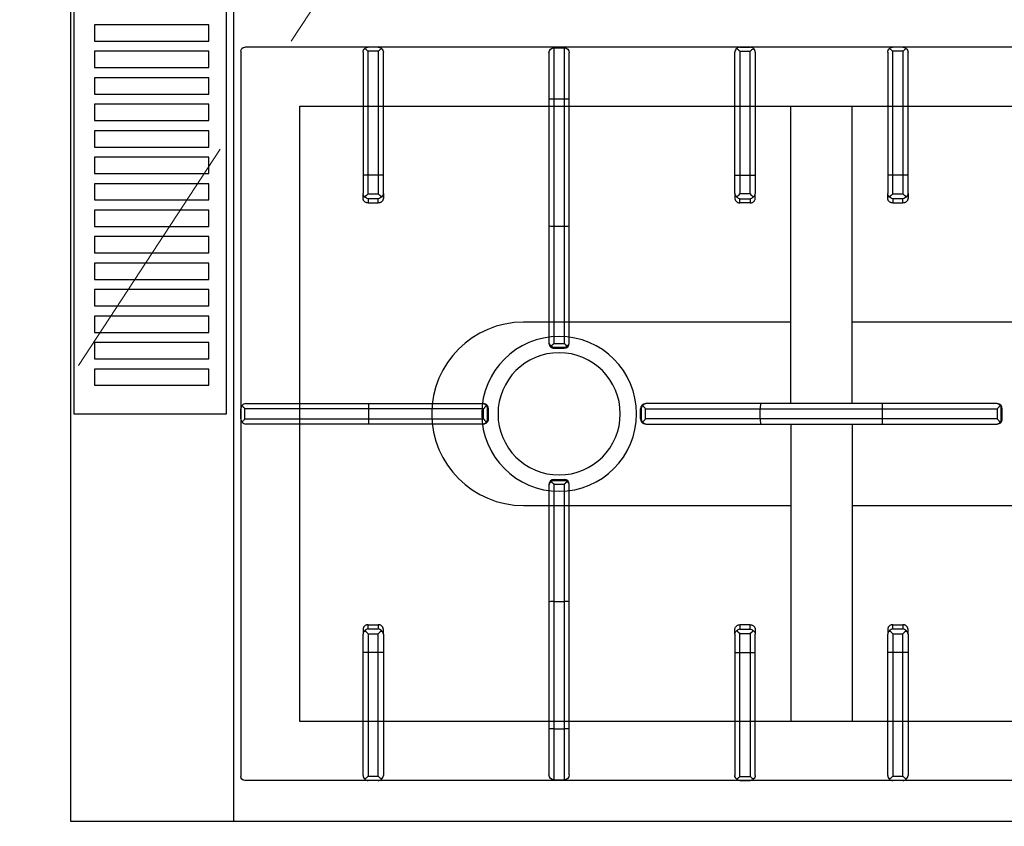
# Model space of a CAD drawing. Header units: millimetres. Extents: x -587 to 33545, y -26688 to 22494.
# Tile 132 of 256: x 9187 to 9236, y 10541 to 10581. Entities that reach past the tile are written whole.
import ezdxf

# ---------------------------------------------------------------- set-up
doc = ezdxf.new("R2010")
doc.units = ezdxf.units.MM
doc.header["$MEASUREMENT"] = 0
doc.linetypes.add('DASHED', pattern=[19.05, 12.7, -6.35])
doc.layers.add('A_wyposażenie', color=7, linetype='Continuous', lineweight=9)
doc.layers.add('PQ_200_2D', color=1, linetype='Continuous')
doc.layers.add('PQ_204_2D', color=7, linetype='Continuous')

# ---------------------------------------------------------------- blocks, each defined once
blk = doc.blocks.new('dfghbnj')
at = {"layer": 'PQ_200_2D', "color": 8}
for p, q in [((5168.38, -17005.72), (5968.38, -17005.72)), ((5968.38, -17005.72), (5968.38, -17660.72))]:
    blk.add_line(p, q, dxfattribs=at)
at = {"layer": 'PQ_204_2D', "color": 8}
for p, q in [((5168.38, -17085.72), (5968.38, -17085.72)), ((5588.38, -17657.22), (5588.38, -17091.22)), ((5590.38, -17089.22), (5946.38, -17089.22)), ((5763.38, -17091.69), (5763.38, -17151.98)), ((5770.88, -17089.22), (5765.88, -17089.22)), ((5770.88, -17089.22), (5765.88, -17089.22)), ((5770.88, -17091.21), (5765.88, -17091.21)), ((5765.88, -17152.03), (5765.88, -17091.21)), ((5770.88, -17091.21), (5770.88, -17152.03)), ((5773.38, -17151.98), (5773.38, -17091.69)), ((5948.38, -17657.22), (5948.38, -17091.22)), ((5590.85, -17149.22), (5651.14, -17149.22)), ((5651.14, -17149.22), (5660.28, -17149.22)), ((5662.42, -17149.22), (5660.28, -17149.22)), ((5874.34, -17149.22), (5876.47, -17149.22)), ((5885.62, -17149.22), (5876.47, -17149.22)), ((5945.9, -17149.22), (5885.62, -17149.22)), ((5588.38, -17156.72), (5588.38, -17151.72)), ((5588.38, -17156.72), (5588.38, -17151.72)), ((5590.37, -17156.72), (5590.37, -17151.72)), ((5651.19, -17151.72), (5590.37, -17151.72)), ((5651.19, -17156.72), (5651.19, -17151.72)), ((5660.39, -17151.72), (5651.19, -17151.72)), ((5660.39, -17151.72), (5660.39, -17156.72)), ((5662.75, -17151.72), (5664.85, -17151.72)), ((5662.75, -17156.72), (5662.75, -17151.72)), ((5664.85, -17151.72), (5664.85, -17156.72)), ((5763.38, -17151.98), (5763.38, -17207.86)), ((5770.88, -17152.03), (5765.88, -17152.03)), ((5765.88, -17208.42), (5765.88, -17152.03)), ((5770.88, -17152.03), (5770.88, -17208.42)), ((5773.38, -17207.86), (5773.38, -17151.98)), ((5871.9, -17151.72), (5871.9, -17156.72)), ((5874.01, -17151.72), (5871.9, -17151.72)), ((5874.01, -17156.72), (5874.01, -17151.72)), ((5876.36, -17151.72), (5885.56, -17151.72)), ((5876.36, -17151.72), (5876.36, -17156.72)), ((5885.56, -17151.72), (5946.38, -17151.72)), ((5885.56, -17156.72), (5885.56, -17151.72)), ((5946.38, -17156.72), (5946.38, -17151.72)), ((5948.38, -17156.72), (5948.38, -17151.72)), ((5948.38, -17156.72), (5948.38, -17151.72)), ((5590.37, -17156.72), (5651.19, -17156.72)), ((5651.14, -17159.22), (5590.85, -17159.22)), ((5660.28, -17159.22), (5651.14, -17159.22)), ((5651.19, -17156.72), (5660.39, -17156.72)), ((5660.28, -17159.22), (5662.42, -17159.22)), ((5664.85, -17156.72), (5662.75, -17156.72)), ((5871.9, -17156.72), (5874.01, -17156.72)), ((5876.47, -17159.22), (5874.34, -17159.22)), ((5885.56, -17156.72), (5876.36, -17156.72)), ((5876.47, -17159.22), (5885.62, -17159.22)), ((5946.38, -17156.72), (5885.56, -17156.72)), ((5885.62, -17159.22), (5945.9, -17159.22)), ((5763.38, -17207.86), (5763.38, -17208.28)), ((5773.38, -17208.28), (5773.38, -17207.86)), ((5770.88, -17208.42), (5765.88, -17208.42)), ((5765.88, -17210.78), (5765.88, -17210.33)), ((5770.88, -17210.33), (5765.88, -17210.33)), ((5770.88, -17210.78), (5765.88, -17210.78)), ((5770.88, -17210.33), (5770.88, -17210.78)), ((5591.19, -17240.47), (5613.69, -17240.47)), ((5613.69, -17240.47), (5613.69, -17242.97)), ((5613.69, -17240.47), (5676.14, -17240.47)), ((5676.14, -17240.47), (5733.27, -17240.47)), ((5733.27, -17240.47), (5733.69, -17240.47)), ((5803.06, -17240.47), (5803.48, -17240.47)), ((5803.48, -17240.47), (5860.62, -17240.47)), ((5860.62, -17240.47), (5923.06, -17240.47)), ((5923.06, -17242.97), (5923.06, -17240.47)), ((5923.06, -17240.47), (5945.56, -17240.47)), ((5588.69, -17242.97), (5588.69, -17247.97)), ((5613.69, -17242.97), (5588.69, -17242.97)), ((5613.69, -17242.97), (5613.69, -17247.97)), ((5676.19, -17242.97), (5613.69, -17242.97)), ((5676.19, -17242.97), (5676.19, -17247.97)), ((5733.83, -17242.97), (5676.19, -17242.97)), ((5733.83, -17242.97), (5733.83, -17247.97)), ((5735.64, -17242.37), (5735.64, -17248.56)), ((5735.74, -17242.97), (5735.74, -17247.97)), ((5736.19, -17242.97), (5735.74, -17242.97)), ((5736.19, -17242.97), (5736.19, -17247.97)), ((5800.56, -17242.97), (5800.56, -17247.97)), ((5801.01, -17242.97), (5800.56, -17242.97)), ((5801.01, -17242.97), (5801.01, -17247.97)), ((5801.11, -17242.37), (5801.11, -17248.56)), ((5802.92, -17242.97), (5802.92, -17247.97)), ((5860.56, -17242.97), (5802.92, -17242.97)), ((5860.56, -17242.97), (5860.56, -17247.97)), ((5923.06, -17242.97), (5860.56, -17242.97)), ((5923.06, -17242.97), (5923.06, -17247.97)), ((5948.06, -17242.97), (5923.06, -17242.97)), ((5948.06, -17242.97), (5948.06, -17247.97)), ((5588.69, -17247.97), (5613.69, -17247.97)), ((5613.69, -17250.47), (5591.19, -17250.47)), ((5613.69, -17247.97), (5676.19, -17247.97)), ((5613.69, -17247.97), (5613.69, -17250.47)), ((5676.14, -17250.47), (5613.69, -17250.47)), ((5733.27, -17250.47), (5676.14, -17250.47)), ((5676.19, -17247.97), (5733.83, -17247.97)), ((5733.69, -17250.47), (5733.27, -17250.47)), ((5735.74, -17247.97), (5736.19, -17247.97)), ((5800.56, -17247.97), (5801.01, -17247.97)), ((5802.92, -17247.97), (5860.56, -17247.97)), ((5803.48, -17250.47), (5803.06, -17250.47)), ((5860.62, -17250.47), (5803.48, -17250.47)), ((5860.56, -17247.97), (5923.06, -17247.97)), ((5923.06, -17250.47), (5860.62, -17250.47)), ((5923.06, -17250.47), (5923.06, -17247.97)), ((5923.06, -17247.97), (5948.06, -17247.97)), ((5945.56, -17250.47), (5923.06, -17250.47)), ((5765.88, -17285.45), (5765.88, -17285.9)), ((5770.88, -17285.45), (5765.88, -17285.45)), ((5770.88, -17285.9), (5770.88, -17285.45)), ((5763.38, -17288.37), (5763.38, -17287.95)), ((5763.38, -17344.26), (5763.38, -17288.37)), ((5770.88, -17285.9), (5765.88, -17285.9)), ((5770.88, -17287.81), (5765.88, -17287.81)), ((5765.88, -17287.81), (5765.88, -17344.2)), ((5770.88, -17344.2), (5770.88, -17287.81)), ((5773.38, -17287.95), (5773.38, -17288.37)), ((5773.38, -17288.37), (5773.38, -17344.26)), ((5651.14, -17331.71), (5590.85, -17331.71)), ((5660.28, -17331.71), (5651.14, -17331.71)), ((5660.28, -17331.71), (5662.42, -17331.71)), ((5876.47, -17331.71), (5874.34, -17331.71)), ((5876.47, -17331.71), (5885.62, -17331.71)), ((5885.62, -17331.71), (5945.9, -17331.71)), ((5588.38, -17334.21), (5588.38, -17339.21)), ((5588.38, -17334.21), (5588.38, -17339.21)), ((5590.37, -17334.21), (5590.37, -17339.21)), ((5590.37, -17334.21), (5651.19, -17334.21)), ((5651.19, -17334.21), (5651.19, -17339.21)), ((5651.19, -17334.21), (5660.39, -17334.21)), ((5660.39, -17339.21), (5660.39, -17334.21)), ((5664.85, -17334.21), (5662.75, -17334.21)), ((5662.75, -17334.21), (5662.75, -17339.21)), ((5664.85, -17339.21), (5664.85, -17334.21)), ((5871.9, -17339.21), (5871.9, -17334.21)), ((5871.9, -17334.21), (5874.01, -17334.21)), ((5874.01, -17334.21), (5874.01, -17339.21)), ((5885.56, -17334.21), (5876.36, -17334.21)), ((5876.36, -17339.21), (5876.36, -17334.21)), ((5885.56, -17334.21), (5885.56, -17339.21)), ((5946.38, -17334.21), (5885.56, -17334.21)), ((5946.38, -17334.21), (5946.38, -17339.21)), ((5948.38, -17334.21), (5948.38, -17339.21)), ((5948.38, -17334.21), (5948.38, -17339.21)), ((5651.19, -17339.21), (5590.37, -17339.21)), ((5590.85, -17341.71), (5651.14, -17341.71)), ((5651.14, -17341.71), (5660.28, -17341.71)), ((5660.39, -17339.21), (5651.19, -17339.21)), ((5662.42, -17341.71), (5660.28, -17341.71)), ((5662.75, -17339.21), (5664.85, -17339.21)), ((5874.01, -17339.21), (5871.9, -17339.21)), ((5874.34, -17341.71), (5876.47, -17341.71)), ((5876.36, -17339.21), (5885.56, -17339.21)), ((5885.62, -17341.71), (5876.47, -17341.71)), ((5885.56, -17339.21), (5946.38, -17339.21)), ((5945.9, -17341.71), (5885.62, -17341.71)), ((5763.38, -17404.15), (5763.38, -17344.26)), ((5765.88, -17344.2), (5765.88, -17404.2)), ((5770.88, -17344.2), (5765.88, -17344.2)), ((5770.88, -17404.2), (5770.88, -17344.2)), ((5773.38, -17344.26), (5773.38, -17404.15)), ((5763.38, -17359.22), (5617.36, -17359.22)), ((5773.38, -17359.22), (5919.4, -17359.22)), ((5763.38, -17389.22), (5617.36, -17389.22)), ((5773.38, -17389.22), (5919.4, -17389.22)), ((5763.38, -17460.03), (5763.38, -17404.15)), ((5765.88, -17404.2), (5765.88, -17460.59)), ((5770.88, -17404.2), (5765.88, -17404.2)), ((5770.88, -17460.59), (5770.88, -17404.2)), ((5773.38, -17404.15), (5773.38, -17460.03)), ((5588.38, -17414.22), (5588.38, -17409.22)), ((5588.38, -17414.22), (5588.38, -17409.22)), ((5590.37, -17414.22), (5590.37, -17409.22)), ((5651.19, -17409.22), (5590.37, -17409.22)), ((5590.85, -17406.72), (5651.14, -17406.72)), ((5651.14, -17406.72), (5660.28, -17406.72)), ((5651.19, -17414.22), (5651.19, -17409.22)), ((5660.39, -17409.22), (5651.19, -17409.22)), ((5662.42, -17406.72), (5660.28, -17406.72)), ((5660.39, -17409.22), (5660.39, -17414.22)), ((5662.75, -17409.22), (5664.85, -17409.22)), ((5662.75, -17414.22), (5662.75, -17409.22)), ((5664.85, -17409.22), (5664.85, -17414.22)), ((5871.9, -17409.22), (5871.9, -17414.22)), ((5874.01, -17409.22), (5871.9, -17409.22)), ((5874.01, -17414.22), (5874.01, -17409.22)), ((5874.34, -17406.72), (5876.47, -17406.72)), ((5876.36, -17409.22), (5885.56, -17409.22)), ((5876.36, -17409.22), (5876.36, -17414.22)), ((5885.62, -17406.72), (5876.47, -17406.72)), ((5885.56, -17409.22), (5946.38, -17409.22)), ((5885.56, -17414.22), (5885.56, -17409.22)), ((5945.9, -17406.72), (5885.62, -17406.72)), ((5946.38, -17414.22), (5946.38, -17409.22)), ((5948.38, -17414.22), (5948.38, -17409.22)), ((5948.38, -17414.22), (5948.38, -17409.22)), ((5590.37, -17414.22), (5651.19, -17414.22)), ((5651.19, -17414.22), (5660.39, -17414.22)), ((5664.85, -17414.22), (5662.75, -17414.22)), ((5871.9, -17414.22), (5874.01, -17414.22)), ((5885.56, -17414.22), (5876.36, -17414.22)), ((5946.38, -17414.22), (5885.56, -17414.22)), ((5651.14, -17416.72), (5590.85, -17416.72)), ((5660.28, -17416.72), (5651.14, -17416.72)), ((5660.28, -17416.72), (5662.42, -17416.72)), ((5876.47, -17416.72), (5874.34, -17416.72)), ((5876.47, -17416.72), (5885.62, -17416.72)), ((5885.62, -17416.72), (5945.9, -17416.72)), ((5763.38, -17460.45), (5763.38, -17460.03)), ((5771.48, -17462.4), (5765.27, -17462.4)), ((5770.88, -17460.59), (5765.88, -17460.59)), ((5770.88, -17462.5), (5765.88, -17462.5)), ((5765.88, -17462.5), (5765.88, -17462.95)), ((5770.88, -17462.95), (5765.88, -17462.95)), ((5770.88, -17462.95), (5770.88, -17462.5)), ((5773.38, -17460.03), (5773.38, -17460.45))]:
    blk.add_line(p, q, dxfattribs=at)
for points in [[(5368.38, -17007.22), (5768.38, -17007.22), (5768.38, -17082.22), (5368.38, -17082.22)], [(5577.38, -17017.38), (5585.38, -17017.38), (5585.38, -17073.53), (5577.38, -17073.53)], [(5590.38, -17017.38), (5598.38, -17017.38), (5598.38, -17073.53), (5590.38, -17073.53)], [(5603.38, -17017.38), (5611.38, -17017.38), (5611.38, -17073.53), (5603.38, -17073.53)], [(5616.38, -17017.38), (5624.38, -17017.38), (5624.38, -17073.53), (5616.38, -17073.53)], [(5629.38, -17017.38), (5637.38, -17017.38), (5637.38, -17073.53), (5629.38, -17073.53)], [(5642.38, -17017.38), (5650.38, -17017.38), (5650.38, -17073.53), (5642.38, -17073.53)], [(5655.38, -17017.38), (5663.38, -17017.38), (5663.38, -17073.53), (5655.38, -17073.53)], [(5668.38, -17017.38), (5676.38, -17017.38), (5676.38, -17073.53), (5668.38, -17073.53)], [(5681.38, -17017.38), (5689.38, -17017.38), (5689.38, -17073.53), (5681.38, -17073.53)], [(5694.38, -17017.38), (5702.38, -17017.38), (5702.38, -17073.53), (5694.38, -17073.53)], [(5707.38, -17017.38), (5715.38, -17017.38), (5715.38, -17073.53), (5707.38, -17073.53)], [(5720.38, -17017.38), (5728.38, -17017.38), (5728.38, -17073.53), (5720.38, -17073.53)], [(5733.38, -17017.38), (5741.38, -17017.38), (5741.38, -17073.53), (5733.38, -17073.53)], [(5746.38, -17017.38), (5754.38, -17017.38), (5754.38, -17073.53), (5746.38, -17073.53)], [(5919.4, -17118.2), (5617.36, -17118.2), (5617.36, -17630.24), (5919.4, -17630.24)]]:
    blk.add_lwpolyline(points, close=True, dxfattribs=at)
for points in [[(5723.38, -17359.22), (5723.38, -17227.97, -1), (5813.38, -17227.97), (5813.38, -17359.22)], [(5813.38, -17389.22), (5813.38, -17517.97, -1), (5723.38, -17517.97), (5723.38, -17389.22)]]:
    blk.add_lwpolyline(points, format="xyb", dxfattribs=at)
for radius in [38, 30]:
    blk.add_circle((5768.38, -17245.47), radius, dxfattribs=at)
for centre, radius, start, end in [((5590.38, -17091.22), 2, 90, 180), ((5946.38, -17091.22), 2, 0, 90), ((5591.19, -17242.97), 2.5, 90, 180), ((5945.56, -17242.97), 2.5, 0, 90), ((5591.19, -17247.97), 2.5, 180, 270), ((5945.56, -17247.97), 2.5, 270, 0)]:
    blk.add_arc(centre, radius, start, end, dxfattribs=at)
at = {"layer": 'PQ_204_2D', "color": 8, "extrusion": (0, 0, -1)}
for centre, major_axis, ratio, start_param, end_param in [((5765.88, -17091.69), (-2.5, 0), 0.948965, 0, 0.895145), ((5770.88, -17091.69), (2.5, 0), 0.948965, -0.895145, 0), ((5876.47, -17151.72), (1.92, 1.92), 0.8391, 4.014257, 4.690572), ((5876.47, -17151.72), (0, 2.5), 0.84544, -0.894481, 0), ((5876.47, -17151.72), (-2.5, 2.5), 0.02182, 4.734206, 5.410521), ((5885.62, -17151.72), (0, 2.5), 0.02182, 4.712389, 6.283185), ((5945.9, -17151.72), (0, 2.5), 0.948965, 0, 0.895145), ((5765.88, -17151.98), (-2.5, 0), 0.02182, 4.712389, 6.283185), ((5770.88, -17151.98), (2.5, 0), 0.02182, 0, 1.570796), ((5876.47, -17156.72), (-1.92, 1.92), 0.8391, 4.734206, 5.410521), ((5876.47, -17156.72), (2.5, 2.5), 0.02182, 4.014257, 4.690572), ((5876.47, -17156.72), (0, 2.5), 0.84544, 3.141593, 4.036074), ((5885.62, -17156.72), (0, 2.5), 0.02182, 3.141593, 4.712389), ((5945.9, -17156.72), (0, 2.5), 0.948965, 2.246448, 3.141593), ((5765.88, -17207.86), (-2.5, 0), 0.951091, -0.914364, 0), ((5770.88, -17207.86), (2.5, 0), 0.951091, 0, 0.914364), ((5765.88, -17208.28), (0, 2.5), 0.99863, 3.141593, 4.712389), ((5770.88, -17208.28), (0, 2.5), 0.99863, 1.570796, 3.141593), ((5676.14, -17242.97), (0, 2.5), 0.02182, 0, 1.570796), ((5733.27, -17242.97), (0, 2.5), 0.951091, 0, 0.914364), ((5733.69, -17242.97), (-2.5, 0), 0.99863, 1.570796, 3.141593), ((5803.06, -17242.97), (-2.5, 0), 0.99863, 0, 1.570796), ((5803.48, -17242.97), (0, 2.5), 0.951091, -0.914364, 0), ((5860.62, -17242.97), (0, 2.5), 0.02182, -1.570796, 0), ((5732.27, -17242.97), (-3.47, 0), 0.720185, 2.903047, 3.141593), ((5804.48, -17242.97), (3.47, 0), 0.720185, 3.141593, 3.380139), ((5676.14, -17247.97), (0, 2.5), 0.02182, 1.570796, 3.141593), ((5733.27, -17247.97), (0, 2.5), 0.951091, 2.227228, 3.141593), ((5733.69, -17247.97), (-2.5, 0), 0.99863, 3.141593, 4.712389), ((5732.27, -17247.97), (3.47, 0), 0.720185, 0, 0.238546), ((5803.06, -17247.97), (-2.5, 0), 0.99863, 4.712389, 6.283185), ((5804.48, -17247.97), (-3.47, 0), 0.720185, -0.238546, 0), ((5803.48, -17247.97), (0, 2.5), 0.951091, 3.141593, 4.055957), ((5860.62, -17247.97), (0, 2.5), 0.02182, 3.141593, 4.712389), ((5765.88, -17287.95), (0, 2.5), 0.99863, 4.712389, 6.283185), ((5770.88, -17287.95), (0, 2.5), 0.99863, 0, 1.570796), ((5765.88, -17288.37), (2.5, 0), 0.951091, 3.141593, 4.055957), ((5770.88, -17288.37), (-2.5, 0), 0.951091, 2.227228, 3.141593), ((5590.85, -17334.21), (0, 2.5), 0.948965, -0.895145, 0), ((5651.14, -17334.21), (0, 2.5), 0.02182, 0, 1.570796), ((5660.28, -17334.21), (0, 2.5), 0.84544, 0, 0.894481), ((5660.28, -17334.21), (2.5, 2.5), 0.02182, 0.872665, 1.54898), ((5660.28, -17334.21), (-1.92, 1.92), 0.8391, 1.592613, 2.268928), ((5590.85, -17339.21), (0, 2.5), 0.948965, 3.141593, 4.036737), ((5651.14, -17339.21), (0, 2.5), 0.02182, 1.570796, 3.141593), ((5660.28, -17339.21), (0, 2.5), 0.84544, 2.247111, 3.141593), ((5660.28, -17339.21), (-2.5, 2.5), 0.02182, 1.592613, 2.268928), ((5660.28, -17339.21), (1.92, 1.92), 0.8391, 0.872665, 1.54898), ((5765.88, -17344.26), (2.5, 0), 0.02182, 3.141593, 4.712389), ((5770.88, -17344.26), (2.5, 0), 0.02182, -1.570796, 0), ((5765.88, -17404.15), (-2.5, 0), 0.02182, 4.712389, 6.283185), ((5770.88, -17404.15), (-2.5, 0), 0.02182, 3.141593, 4.712389), ((5876.47, -17409.22), (1.92, 1.92), 0.8391, 4.014257, 4.690572), ((5876.47, -17409.22), (0, 2.5), 0.84544, -0.894481, 0), ((5876.47, -17409.22), (-2.5, 2.5), 0.02182, 4.734206, 5.410521), ((5885.62, -17409.22), (0, 2.5), 0.02182, 4.712389, 6.283185), ((5945.9, -17409.22), (0, 2.5), 0.948965, 0, 0.895145), ((5876.47, -17414.22), (-1.92, 1.92), 0.8391, 4.734206, 5.410521), ((5876.47, -17414.22), (2.5, 2.5), 0.02182, 4.014257, 4.690572), ((5876.47, -17414.22), (0, 2.5), 0.84544, 3.141593, 4.036074), ((5885.62, -17414.22), (0, 2.5), 0.02182, 3.141593, 4.712389), ((5945.9, -17414.22), (0, 2.5), 0.948965, 2.246448, 3.141593), ((5765.88, -17460.03), (2.5, 0), 0.951091, 2.227228, 3.141593), ((5765.88, -17460.45), (0, 2.5), 0.99863, 3.141593, 4.712389), ((5765.88, -17459.06), (0, 3.44), 0.725954, 3.141593, 3.386992), ((5770.88, -17460.45), (0, 2.5), 0.99863, 1.570796, 3.141593), ((5770.88, -17459.06), (0, 3.44), 0.725954, 2.896194, 3.141593), ((5770.88, -17460.03), (-2.5, 0), 0.951091, 3.141593, 4.055957)]:
    blk.add_ellipse(centre, major_axis=major_axis, ratio=ratio, start_param=start_param, end_param=end_param, dxfattribs=at)
at = {"layer": 'PQ_204_2D', "color": 8}
for centre, major_axis, ratio, start_param, end_param in [((5590.85, -17151.72), (0, 2.5), 0.948965, 0, 0.895145), ((5651.14, -17151.72), (0, 2.5), 0.02182, 4.712389, 6.283185), ((5660.28, -17151.72), (0, 2.5), 0.84544, -0.894481, 0), ((5660.28, -17151.72), (2.5, 2.5), 0.02182, 4.734206, 5.410521), ((5660.28, -17151.72), (-1.92, 1.92), 0.8391, 4.014257, 4.690572), ((5590.85, -17156.72), (0, 2.5), 0.948965, 2.246448, 3.141593), ((5651.14, -17156.72), (0, 2.5), 0.02182, 3.141593, 4.712389), ((5660.28, -17156.72), (0, 2.5), 0.84544, 3.141593, 4.036074), ((5660.28, -17156.72), (-2.5, 2.5), 0.02182, 4.014257, 4.690572), ((5660.28, -17156.72), (1.92, 1.92), 0.8391, 4.734206, 5.410521), ((5876.47, -17334.21), (1.92, 1.92), 0.8391, 1.592613, 2.268928), ((5876.47, -17334.21), (0, 2.5), 0.84544, 0, 0.894481), ((5876.47, -17334.21), (-2.5, 2.5), 0.02182, 0.872665, 1.54898), ((5885.62, -17334.21), (0, 2.5), 0.02182, 0, 1.570796), ((5945.9, -17334.21), (0, 2.5), 0.948965, -0.895145, 0), ((5876.47, -17339.21), (-1.92, 1.92), 0.8391, 0.872665, 1.54898), ((5876.47, -17339.21), (2.5, 2.5), 0.02182, 1.592613, 2.268928), ((5876.47, -17339.21), (0, 2.5), 0.84544, 2.247111, 3.141593), ((5885.62, -17339.21), (0, 2.5), 0.02182, 1.570796, 3.141593), ((5945.9, -17339.21), (0, 2.5), 0.948965, 3.141593, 4.036737), ((5590.85, -17409.22), (0, 2.5), 0.948965, 0, 0.895145), ((5651.14, -17409.22), (0, 2.5), 0.02182, 4.712389, 6.283185), ((5660.28, -17409.22), (0, 2.5), 0.84544, -0.894481, 0), ((5660.28, -17409.22), (2.5, 2.5), 0.02182, 4.734206, 5.410521), ((5660.28, -17409.22), (-1.92, 1.92), 0.8391, 4.014257, 4.690572), ((5590.85, -17414.22), (0, 2.5), 0.948965, 2.246448, 3.141593), ((5651.14, -17414.22), (0, 2.5), 0.02182, 3.141593, 4.712389), ((5660.28, -17414.22), (0, 2.5), 0.84544, 3.141593, 4.036074), ((5660.28, -17414.22), (-2.5, 2.5), 0.02182, 4.014257, 4.690572), ((5660.28, -17414.22), (1.92, 1.92), 0.8391, 4.734206, 5.410521)]:
    blk.add_ellipse(centre, major_axis=major_axis, ratio=ratio, start_param=start_param, end_param=end_param, dxfattribs=at)
for points, knots in [([(5764.31, -17089.84), (5764.52, -17089.66), (5764.74, -17089.52), (5765.13, -17089.36), (5765.28, -17089.31), (5765.58, -17089.24), (5765.73, -17089.22), (5765.88, -17089.22)], [11.861002, 11.861002, 11.861002, 11.861002, 12.775829, 12.775829, 13.352773, 13.352773, 13.929718, 13.929718, 13.929718, 13.929718]), ([(5765.88, -17091.21), (5765.73, -17091.08), (5765.58, -17090.95), (5765.28, -17090.68), (5765.13, -17090.55), (5764.74, -17090.21), (5764.52, -17090.01), (5764.31, -17089.84)], [0, 0, 0, 0, 0.576945, 0.576945, 1.153889, 1.153889, 2.068716, 2.068716, 2.068716, 2.068716]), ([(5770.88, -17089.22), (5771.02, -17089.22), (5771.17, -17089.24), (5771.47, -17089.31), (5771.62, -17089.36), (5772.01, -17089.52), (5772.24, -17089.66), (5772.44, -17089.84)], [0, 0, 0, 0, 0.576945, 0.576945, 1.153889, 1.153889, 2.068716, 2.068716, 2.068716, 2.068716]), ([(5772.44, -17089.84), (5772.24, -17090.01), (5772.01, -17090.21), (5771.62, -17090.55), (5771.47, -17090.68), (5771.17, -17090.95), (5771.02, -17091.08), (5770.88, -17091.21)], [11.858599, 11.858599, 11.858599, 11.858599, 12.773425, 12.773425, 13.35037, 13.35037, 13.927314, 13.927314, 13.927314, 13.927314]), ([(5589, -17150.15), (5588.82, -17150.36), (5588.68, -17150.58), (5588.52, -17150.97), (5588.47, -17151.12), (5588.4, -17151.42), (5588.38, -17151.57), (5588.38, -17151.72)], [11.858599, 11.858599, 11.858599, 11.858599, 12.773425, 12.773425, 13.35037, 13.35037, 13.927314, 13.927314, 13.927314, 13.927314]), ([(5590.37, -17151.72), (5590.25, -17151.57), (5590.11, -17151.42), (5589.84, -17151.12), (5589.71, -17150.97), (5589.37, -17150.58), (5589.17, -17150.36), (5589, -17150.15)], [0, 0, 0, 0, 0.576945, 0.576945, 1.153889, 1.153889, 2.068716, 2.068716, 2.068716, 2.068716]), ([(5664.85, -17151.72), (5664.85, -17151.56), (5664.84, -17151.4), (5664.77, -17151.07), (5664.73, -17150.91), (5664.6, -17150.61), (5664.53, -17150.46), (5664.35, -17150.18), (5664.25, -17150.06), (5664.03, -17149.84), (5663.91, -17149.73), (5663.64, -17149.55), (5663.5, -17149.47), (5663.2, -17149.34), (5663.04, -17149.29), (5662.73, -17149.23), (5662.57, -17149.22), (5662.42, -17149.22)], [15.096253, 15.096253, 15.096253, 15.096253, 15.567018, 15.567018, 16.037783, 16.037783, 16.508548, 16.508548, 16.979314, 16.979314, 17.45135, 17.45135, 17.923386, 17.923386, 18.395422, 18.395422, 18.867458, 18.867458, 18.867458, 18.867458]), ([(5871.9, -17151.72), (5871.9, -17151.56), (5871.92, -17151.4), (5871.98, -17151.07), (5872.02, -17150.91), (5872.15, -17150.61), (5872.23, -17150.46), (5872.41, -17150.18), (5872.51, -17150.06), (5872.72, -17149.84), (5872.85, -17149.73), (5873.11, -17149.55), (5873.26, -17149.47), (5873.56, -17149.34), (5873.71, -17149.29), (5874.03, -17149.23), (5874.18, -17149.22), (5874.34, -17149.22)], [15.096253, 15.096253, 15.096253, 15.096253, 15.567018, 15.567018, 16.037783, 16.037783, 16.508548, 16.508548, 16.979314, 16.979314, 17.45135, 17.45135, 17.923386, 17.923386, 18.395422, 18.395422, 18.867458, 18.867458, 18.867458, 18.867458]), ([(5946.38, -17151.72), (5946.51, -17151.57), (5946.64, -17151.42), (5946.91, -17151.12), (5947.04, -17150.97), (5947.38, -17150.58), (5947.58, -17150.36), (5947.76, -17150.15)], [0, 0, 0, 0, 0.576945, 0.576945, 1.153889, 1.153889, 2.068716, 2.068716, 2.068716, 2.068716]), ([(5947.76, -17150.15), (5947.93, -17150.36), (5948.07, -17150.58), (5948.23, -17150.97), (5948.28, -17151.12), (5948.35, -17151.42), (5948.37, -17151.57), (5948.38, -17151.72)], [11.858599, 11.858599, 11.858599, 11.858599, 12.773425, 12.773425, 13.35037, 13.35037, 13.927314, 13.927314, 13.927314, 13.927314]), ([(5588.38, -17156.72), (5588.38, -17156.86), (5588.4, -17157.01), (5588.47, -17157.31), (5588.52, -17157.46), (5588.68, -17157.85), (5588.82, -17158.08), (5589, -17158.28)], [0, 0, 0, 0, 0.576945, 0.576945, 1.153889, 1.153889, 2.068716, 2.068716, 2.068716, 2.068716]), ([(5589, -17158.28), (5589.17, -17158.08), (5589.37, -17157.85), (5589.71, -17157.46), (5589.84, -17157.31), (5590.11, -17157.01), (5590.25, -17156.86), (5590.37, -17156.72)], [11.858599, 11.858599, 11.858599, 11.858599, 12.773425, 12.773425, 13.35037, 13.35037, 13.927314, 13.927314, 13.927314, 13.927314]), ([(5662.42, -17159.22), (5662.57, -17159.22), (5662.73, -17159.2), (5663.04, -17159.14), (5663.2, -17159.09), (5663.5, -17158.96), (5663.64, -17158.88), (5663.91, -17158.7), (5664.03, -17158.59), (5664.25, -17158.37), (5664.35, -17158.25), (5664.53, -17157.97), (5664.6, -17157.83), (5664.73, -17157.52), (5664.77, -17157.36), (5664.84, -17157.03), (5664.85, -17156.87), (5664.85, -17156.72)], [3.776921, 3.776921, 3.776921, 3.776921, 4.248957, 4.248957, 4.720993, 4.720993, 5.193029, 5.193029, 5.665065, 5.665065, 6.135831, 6.135831, 6.606596, 6.606596, 7.077361, 7.077361, 7.548126, 7.548126, 7.548126, 7.548126]), ([(5874.34, -17159.22), (5874.18, -17159.22), (5874.03, -17159.2), (5873.71, -17159.14), (5873.56, -17159.09), (5873.26, -17158.96), (5873.11, -17158.88), (5872.85, -17158.7), (5872.72, -17158.59), (5872.51, -17158.37), (5872.41, -17158.25), (5872.23, -17157.97), (5872.15, -17157.83), (5872.02, -17157.52), (5871.98, -17157.36), (5871.92, -17157.03), (5871.9, -17156.87), (5871.9, -17156.72)], [3.776921, 3.776921, 3.776921, 3.776921, 4.248957, 4.248957, 4.720993, 4.720993, 5.193029, 5.193029, 5.665065, 5.665065, 6.135831, 6.135831, 6.606596, 6.606596, 7.077361, 7.077361, 7.548126, 7.548126, 7.548126, 7.548126]), ([(5947.76, -17158.28), (5947.58, -17158.08), (5947.38, -17157.85), (5947.04, -17157.46), (5946.91, -17157.31), (5946.64, -17157.01), (5946.51, -17156.86), (5946.38, -17156.72)], [11.858599, 11.858599, 11.858599, 11.858599, 12.773425, 12.773425, 13.35037, 13.35037, 13.927314, 13.927314, 13.927314, 13.927314]), ([(5948.38, -17156.72), (5948.37, -17156.86), (5948.35, -17157.01), (5948.28, -17157.31), (5948.23, -17157.46), (5948.07, -17157.85), (5947.93, -17158.08), (5947.76, -17158.28)], [0, 0, 0, 0, 0.576945, 0.576945, 1.153889, 1.153889, 2.068716, 2.068716, 2.068716, 2.068716]), ([(5764.35, -17209.74), (5764.46, -17209.65), (5764.57, -17209.56), (5764.78, -17209.38), (5764.89, -17209.29), (5765.11, -17209.09), (5765.22, -17209), (5765.43, -17208.81), (5765.54, -17208.72), (5765.68, -17208.6), (5765.72, -17208.56), (5765.78, -17208.5), (5765.8, -17208.49), (5765.83, -17208.46), (5765.84, -17208.45), (5765.85, -17208.44), (5765.86, -17208.44), (5765.86, -17208.43), (5765.87, -17208.43), (5765.87, -17208.43), (5765.87, -17208.43), (5765.87, -17208.42), (5765.87, -17208.42), (5765.87, -17208.42), (5765.87, -17208.42), (5765.87, -17208.42), (5765.88, -17208.42), (5765.88, -17208.42)], [5.917739, 5.917739, 5.917739, 5.917739, 6.381174, 6.381174, 6.832619, 6.832619, 7.284064, 7.284064, 7.735508, 7.735508, 7.961231, 7.961231, 8.074092, 8.074092, 8.130523, 8.130523, 8.158738, 8.158738, 8.172846, 8.172846, 8.179899, 8.179899, 8.183426, 8.183426, 8.18519, 8.18519, 8.186953, 8.186953, 8.186953, 8.186953]), ([(5765.88, -17210.33), (5765.61, -17210.32), (5765.32, -17210.26), (5764.9, -17210.09), (5764.77, -17210.02), (5764.54, -17209.88), (5764.44, -17209.81), (5764.35, -17209.74)], [0, 0, 0, 0, 1.068151, 1.068151, 1.602227, 1.602227, 2.010889, 2.010889, 2.010889, 2.010889]), ([(5770.88, -17208.42), (5770.88, -17208.42), (5770.88, -17208.42), (5770.88, -17208.42), (5770.88, -17208.42), (5770.88, -17208.42), (5770.88, -17208.42), (5770.88, -17208.43), (5770.88, -17208.43), (5770.89, -17208.43), (5770.89, -17208.43), (5770.89, -17208.44), (5770.9, -17208.44), (5770.91, -17208.45), (5770.92, -17208.46), (5770.95, -17208.49), (5770.97, -17208.5), (5771.03, -17208.56), (5771.08, -17208.6), (5771.21, -17208.72), (5771.32, -17208.81), (5771.53, -17209), (5771.64, -17209.09), (5771.86, -17209.29), (5771.97, -17209.38), (5772.18, -17209.56), (5772.29, -17209.65), (5772.4, -17209.74)], [8.18747, 8.18747, 8.18747, 8.18747, 8.189233, 8.189233, 8.190997, 8.190997, 8.194524, 8.194524, 8.201577, 8.201577, 8.215685, 8.215685, 8.2439, 8.2439, 8.300331, 8.300331, 8.413192, 8.413192, 8.638915, 8.638915, 9.09036, 9.09036, 9.541804, 9.541804, 9.993249, 9.993249, 10.456684, 10.456684, 10.456684, 10.456684]), ([(5772.4, -17209.74), (5772.31, -17209.81), (5772.21, -17209.88), (5771.98, -17210.02), (5771.85, -17210.09), (5771.43, -17210.26), (5771.14, -17210.32), (5770.88, -17210.33)], [11.918829, 11.918829, 11.918829, 11.918829, 12.327491, 12.327491, 12.861567, 12.861567, 13.929718, 13.929718, 13.929718, 13.929718]), ([(5735.15, -17241.44), (5735.06, -17241.55), (5734.97, -17241.66), (5734.79, -17241.87), (5734.7, -17241.98), (5734.5, -17242.2), (5734.41, -17242.31), (5734.22, -17242.52), (5734.13, -17242.63), (5734.01, -17242.76), (5733.97, -17242.81), (5733.91, -17242.87), (5733.9, -17242.89), (5733.87, -17242.92), (5733.86, -17242.93), (5733.85, -17242.94), (5733.85, -17242.95), (5733.84, -17242.95), (5733.84, -17242.96), (5733.84, -17242.96), (5733.84, -17242.96), (5733.83, -17242.96), (5733.83, -17242.96), (5733.83, -17242.96), (5733.83, -17242.96), (5733.83, -17242.96), (5733.83, -17242.96), (5733.83, -17242.97)], [5.918781, 5.918781, 5.918781, 5.918781, 6.382244, 6.382244, 6.833826, 6.833826, 7.285407, 7.285407, 7.736989, 7.736989, 7.96278, 7.96278, 8.075675, 8.075675, 8.132123, 8.132123, 8.160346, 8.160346, 8.174458, 8.174458, 8.181514, 8.181514, 8.185042, 8.185042, 8.186806, 8.186806, 8.18857, 8.18857, 8.18857, 8.18857]), ([(5735.64, -17242.37), (5735.61, -17242.27), (5735.58, -17242.17), (5735.44, -17241.85), (5735.31, -17241.63), (5735.15, -17241.44)], [0.764042, 0.764042, 0.764042, 0.764042, 1.153889, 1.153889, 2.012527, 2.012527, 2.012527, 2.012527]), ([(5801.6, -17241.44), (5801.44, -17241.63), (5801.31, -17241.85), (5801.18, -17242.17), (5801.14, -17242.27), (5801.11, -17242.37)], [11.917214, 11.917214, 11.917214, 11.917214, 12.775852, 12.775852, 13.165698, 13.165698, 13.165698, 13.165698]), ([(5802.92, -17242.97), (5802.92, -17242.96), (5802.92, -17242.96), (5802.92, -17242.96), (5802.92, -17242.96), (5802.92, -17242.96), (5802.92, -17242.96), (5802.92, -17242.96), (5802.92, -17242.96), (5802.91, -17242.96), (5802.91, -17242.95), (5802.91, -17242.95), (5802.9, -17242.94), (5802.89, -17242.93), (5802.88, -17242.92), (5802.86, -17242.89), (5802.84, -17242.87), (5802.78, -17242.81), (5802.74, -17242.76), (5802.62, -17242.63), (5802.53, -17242.52), (5802.34, -17242.31), (5802.25, -17242.2), (5802.06, -17241.98), (5801.96, -17241.87), (5801.78, -17241.66), (5801.69, -17241.55), (5801.6, -17241.44)], [8.18857, 8.18857, 8.18857, 8.18857, 8.190334, 8.190334, 8.192098, 8.192098, 8.195626, 8.195626, 8.202682, 8.202682, 8.216794, 8.216794, 8.245018, 8.245018, 8.301466, 8.301466, 8.414361, 8.414361, 8.640152, 8.640152, 9.091733, 9.091733, 9.543315, 9.543315, 9.994896, 9.994896, 10.458359, 10.458359, 10.458359, 10.458359]), ([(5733.83, -17247.97), (5733.83, -17247.97), (5733.83, -17247.97), (5733.83, -17247.97), (5733.83, -17247.97), (5733.83, -17247.97), (5733.83, -17247.97), (5733.84, -17247.97), (5733.84, -17247.97), (5733.84, -17247.98), (5733.84, -17247.98), (5733.85, -17247.98), (5733.85, -17247.99), (5733.86, -17248), (5733.87, -17248.01), (5733.9, -17248.04), (5733.91, -17248.06), (5733.97, -17248.12), (5734.01, -17248.17), (5734.13, -17248.3), (5734.22, -17248.41), (5734.41, -17248.62), (5734.5, -17248.73), (5734.7, -17248.95), (5734.79, -17249.06), (5734.97, -17249.27), (5735.06, -17249.38), (5735.15, -17249.49)], [8.188054, 8.188054, 8.188054, 8.188054, 8.189818, 8.189818, 8.191582, 8.191582, 8.19511, 8.19511, 8.202166, 8.202166, 8.216278, 8.216278, 8.244501, 8.244501, 8.300949, 8.300949, 8.413844, 8.413844, 8.639635, 8.639635, 9.091217, 9.091217, 9.542798, 9.542798, 9.99438, 9.99438, 10.457843, 10.457843, 10.457843, 10.457843]), ([(5735.15, -17249.49), (5735.31, -17249.3), (5735.44, -17249.08), (5735.58, -17248.76), (5735.61, -17248.66), (5735.64, -17248.56)], [11.917214, 11.917214, 11.917214, 11.917214, 12.775852, 12.775852, 13.165698, 13.165698, 13.165698, 13.165698]), ([(5801.11, -17248.56), (5801.14, -17248.66), (5801.18, -17248.76), (5801.31, -17249.08), (5801.44, -17249.3), (5801.6, -17249.49)], [0.764042, 0.764042, 0.764042, 0.764042, 1.153889, 1.153889, 2.012527, 2.012527, 2.012527, 2.012527]), ([(5801.6, -17249.49), (5801.69, -17249.38), (5801.78, -17249.27), (5801.96, -17249.06), (5802.06, -17248.95), (5802.25, -17248.73), (5802.34, -17248.62), (5802.53, -17248.41), (5802.62, -17248.3), (5802.74, -17248.17), (5802.78, -17248.12), (5802.84, -17248.06), (5802.86, -17248.04), (5802.88, -17248.01), (5802.89, -17248), (5802.9, -17247.99), (5802.91, -17247.98), (5802.91, -17247.98), (5802.91, -17247.98), (5802.92, -17247.97), (5802.92, -17247.97), (5802.92, -17247.97), (5802.92, -17247.97), (5802.92, -17247.97), (5802.92, -17247.97), (5802.92, -17247.97), (5802.92, -17247.97), (5802.92, -17247.97)], [5.918265, 5.918265, 5.918265, 5.918265, 6.381728, 6.381728, 6.833309, 6.833309, 7.284891, 7.284891, 7.736472, 7.736472, 7.962263, 7.962263, 8.075158, 8.075158, 8.131606, 8.131606, 8.15983, 8.15983, 8.173942, 8.173942, 8.180998, 8.180998, 8.184526, 8.184526, 8.18629, 8.18629, 8.188054, 8.188054, 8.188054, 8.188054]), ([(5765.88, -17285.9), (5765.73, -17285.91), (5765.58, -17285.93), (5765.28, -17286), (5765.13, -17286.04), (5764.76, -17286.2), (5764.54, -17286.33), (5764.35, -17286.49)], [0, 0, 0, 0, 0.576945, 0.576945, 1.153889, 1.153889, 2.012527, 2.012527, 2.012527, 2.012527]), ([(5764.35, -17286.49), (5764.46, -17286.58), (5764.57, -17286.67), (5764.78, -17286.85), (5764.89, -17286.95), (5765.11, -17287.14), (5765.22, -17287.23), (5765.43, -17287.42), (5765.54, -17287.51), (5765.68, -17287.63), (5765.72, -17287.67), (5765.78, -17287.73), (5765.8, -17287.75), (5765.83, -17287.77), (5765.84, -17287.78), (5765.85, -17287.79), (5765.86, -17287.79), (5765.86, -17287.8), (5765.87, -17287.8), (5765.87, -17287.81), (5765.87, -17287.81), (5765.87, -17287.81), (5765.87, -17287.81), (5765.87, -17287.81), (5765.87, -17287.81), (5765.87, -17287.81), (5765.88, -17287.81), (5765.88, -17287.81)], [5.918216, 5.918216, 5.918216, 5.918216, 6.381677, 6.381677, 6.833246, 6.833246, 7.284815, 7.284815, 7.736384, 7.736384, 7.962168, 7.962168, 8.07506, 8.07506, 8.131506, 8.131506, 8.159729, 8.159729, 8.173841, 8.173841, 8.180897, 8.180897, 8.184425, 8.184425, 8.186189, 8.186189, 8.187953, 8.187953, 8.187953, 8.187953]), ([(5772.4, -17286.49), (5772.21, -17286.33), (5771.99, -17286.2), (5771.62, -17286.04), (5771.47, -17286), (5771.17, -17285.93), (5771.02, -17285.91), (5770.88, -17285.9)], [11.914764, 11.914764, 11.914764, 11.914764, 12.773402, 12.773402, 13.350347, 13.350347, 13.927292, 13.927292, 13.927292, 13.927292]), ([(5770.88, -17287.81), (5770.88, -17287.81), (5770.88, -17287.81), (5770.88, -17287.81), (5770.88, -17287.81), (5770.88, -17287.81), (5770.88, -17287.81), (5770.88, -17287.81), (5770.88, -17287.81), (5770.89, -17287.8), (5770.89, -17287.8), (5770.89, -17287.79), (5770.9, -17287.79), (5770.91, -17287.78), (5770.92, -17287.77), (5770.95, -17287.75), (5770.97, -17287.73), (5771.03, -17287.67), (5771.08, -17287.63), (5771.21, -17287.51), (5771.32, -17287.42), (5771.53, -17287.23), (5771.64, -17287.14), (5771.86, -17286.95), (5771.97, -17286.85), (5772.18, -17286.67), (5772.29, -17286.58), (5772.4, -17286.49)], [8.188469, 8.188469, 8.188469, 8.188469, 8.190233, 8.190233, 8.191997, 8.191997, 8.195525, 8.195525, 8.202581, 8.202581, 8.216692, 8.216692, 8.244915, 8.244915, 8.301361, 8.301361, 8.414254, 8.414254, 8.640038, 8.640038, 9.091607, 9.091607, 9.543176, 9.543176, 9.994745, 9.994745, 10.458205, 10.458205, 10.458205, 10.458205]), ([(5588.38, -17334.21), (5588.38, -17334.07), (5588.4, -17333.92), (5588.47, -17333.62), (5588.52, -17333.47), (5588.68, -17333.08), (5588.82, -17332.86), (5589, -17332.65)], [0, 0, 0, 0, 0.576945, 0.576945, 1.153889, 1.153889, 2.068716, 2.068716, 2.068716, 2.068716]), ([(5589, -17332.65), (5589.17, -17332.86), (5589.37, -17333.08), (5589.71, -17333.47), (5589.84, -17333.62), (5590.11, -17333.92), (5590.25, -17334.07), (5590.37, -17334.21)], [11.858599, 11.858599, 11.858599, 11.858599, 12.773425, 12.773425, 13.35037, 13.35037, 13.927314, 13.927314, 13.927314, 13.927314]), ([(5662.42, -17331.71), (5662.57, -17331.71), (5662.73, -17331.73), (5663.04, -17331.79), (5663.2, -17331.84), (5663.5, -17331.97), (5663.64, -17332.05), (5663.91, -17332.23), (5664.03, -17332.34), (5664.25, -17332.56), (5664.35, -17332.68), (5664.53, -17332.96), (5664.6, -17333.1), (5664.73, -17333.41), (5664.77, -17333.57), (5664.84, -17333.9), (5664.85, -17334.06), (5664.85, -17334.21)], [3.776921, 3.776921, 3.776921, 3.776921, 4.248957, 4.248957, 4.720993, 4.720993, 5.193029, 5.193029, 5.665065, 5.665065, 6.135831, 6.135831, 6.606596, 6.606596, 7.077361, 7.077361, 7.548126, 7.548126, 7.548126, 7.548126]), ([(5874.34, -17331.71), (5874.18, -17331.71), (5874.03, -17331.73), (5873.71, -17331.79), (5873.56, -17331.84), (5873.26, -17331.97), (5873.11, -17332.05), (5872.85, -17332.23), (5872.72, -17332.34), (5872.51, -17332.56), (5872.41, -17332.68), (5872.23, -17332.96), (5872.15, -17333.1), (5872.02, -17333.41), (5871.98, -17333.57), (5871.92, -17333.9), (5871.9, -17334.06), (5871.9, -17334.21)], [3.776921, 3.776921, 3.776921, 3.776921, 4.248957, 4.248957, 4.720993, 4.720993, 5.193029, 5.193029, 5.665065, 5.665065, 6.135831, 6.135831, 6.606596, 6.606596, 7.077361, 7.077361, 7.548126, 7.548126, 7.548126, 7.548126]), ([(5947.76, -17332.65), (5947.58, -17332.86), (5947.38, -17333.08), (5947.04, -17333.47), (5946.91, -17333.62), (5946.64, -17333.92), (5946.51, -17334.07), (5946.38, -17334.21)], [11.858599, 11.858599, 11.858599, 11.858599, 12.773425, 12.773425, 13.35037, 13.35037, 13.927314, 13.927314, 13.927314, 13.927314]), ([(5948.38, -17334.21), (5948.37, -17334.07), (5948.35, -17333.92), (5948.28, -17333.62), (5948.23, -17333.47), (5948.07, -17333.08), (5947.93, -17332.86), (5947.76, -17332.65)], [0, 0, 0, 0, 0.576945, 0.576945, 1.153889, 1.153889, 2.068716, 2.068716, 2.068716, 2.068716]), ([(5589, -17340.78), (5588.82, -17340.57), (5588.68, -17340.35), (5588.52, -17339.96), (5588.47, -17339.81), (5588.4, -17339.51), (5588.38, -17339.36), (5588.38, -17339.21)], [11.858599, 11.858599, 11.858599, 11.858599, 12.773425, 12.773425, 13.35037, 13.35037, 13.927314, 13.927314, 13.927314, 13.927314]), ([(5590.37, -17339.21), (5590.25, -17339.36), (5590.11, -17339.51), (5589.84, -17339.81), (5589.71, -17339.96), (5589.37, -17340.35), (5589.17, -17340.57), (5589, -17340.78)], [0, 0, 0, 0, 0.576945, 0.576945, 1.153889, 1.153889, 2.068716, 2.068716, 2.068716, 2.068716]), ([(5664.85, -17339.21), (5664.85, -17339.37), (5664.84, -17339.53), (5664.77, -17339.86), (5664.73, -17340.02), (5664.6, -17340.33), (5664.53, -17340.47), (5664.35, -17340.75), (5664.25, -17340.87), (5664.03, -17341.09), (5663.91, -17341.2), (5663.64, -17341.38), (5663.5, -17341.46), (5663.2, -17341.59), (5663.04, -17341.64), (5662.73, -17341.7), (5662.57, -17341.71), (5662.42, -17341.71)], [15.096253, 15.096253, 15.096253, 15.096253, 15.567018, 15.567018, 16.037783, 16.037783, 16.508548, 16.508548, 16.979314, 16.979314, 17.45135, 17.45135, 17.923386, 17.923386, 18.395422, 18.395422, 18.867458, 18.867458, 18.867458, 18.867458]), ([(5871.9, -17339.21), (5871.9, -17339.37), (5871.92, -17339.53), (5871.98, -17339.86), (5872.02, -17340.02), (5872.15, -17340.33), (5872.23, -17340.47), (5872.41, -17340.75), (5872.51, -17340.87), (5872.72, -17341.09), (5872.85, -17341.2), (5873.11, -17341.38), (5873.26, -17341.46), (5873.56, -17341.59), (5873.71, -17341.64), (5874.03, -17341.7), (5874.18, -17341.71), (5874.34, -17341.71)], [15.096253, 15.096253, 15.096253, 15.096253, 15.567018, 15.567018, 16.037783, 16.037783, 16.508548, 16.508548, 16.979314, 16.979314, 17.45135, 17.45135, 17.923386, 17.923386, 18.395422, 18.395422, 18.867458, 18.867458, 18.867458, 18.867458]), ([(5946.38, -17339.21), (5946.51, -17339.36), (5946.64, -17339.51), (5946.91, -17339.81), (5947.04, -17339.96), (5947.38, -17340.35), (5947.58, -17340.57), (5947.76, -17340.78)], [0, 0, 0, 0, 0.576945, 0.576945, 1.153889, 1.153889, 2.068716, 2.068716, 2.068716, 2.068716]), ([(5947.76, -17340.78), (5947.93, -17340.57), (5948.07, -17340.35), (5948.23, -17339.96), (5948.28, -17339.81), (5948.35, -17339.51), (5948.37, -17339.36), (5948.38, -17339.21)], [11.858599, 11.858599, 11.858599, 11.858599, 12.773425, 12.773425, 13.35037, 13.35037, 13.927314, 13.927314, 13.927314, 13.927314]), ([(5589, -17407.65), (5588.82, -17407.86), (5588.68, -17408.08), (5588.52, -17408.47), (5588.47, -17408.62), (5588.4, -17408.92), (5588.38, -17409.07), (5588.38, -17409.22)], [11.858599, 11.858599, 11.858599, 11.858599, 12.773425, 12.773425, 13.35037, 13.35037, 13.927314, 13.927314, 13.927314, 13.927314]), ([(5590.37, -17409.22), (5590.25, -17409.07), (5590.11, -17408.92), (5589.84, -17408.62), (5589.71, -17408.47), (5589.37, -17408.08), (5589.17, -17407.86), (5589, -17407.65)], [0, 0, 0, 0, 0.576945, 0.576945, 1.153889, 1.153889, 2.068716, 2.068716, 2.068716, 2.068716]), ([(5664.85, -17409.22), (5664.85, -17409.06), (5664.84, -17408.9), (5664.77, -17408.57), (5664.73, -17408.41), (5664.6, -17408.11), (5664.53, -17407.96), (5664.35, -17407.68), (5664.25, -17407.56), (5664.03, -17407.34), (5663.91, -17407.23), (5663.64, -17407.05), (5663.5, -17406.97), (5663.2, -17406.84), (5663.04, -17406.79), (5662.73, -17406.73), (5662.57, -17406.72), (5662.42, -17406.72)], [15.096253, 15.096253, 15.096253, 15.096253, 15.567018, 15.567018, 16.037783, 16.037783, 16.508548, 16.508548, 16.979314, 16.979314, 17.45135, 17.45135, 17.923386, 17.923386, 18.395422, 18.395422, 18.867458, 18.867458, 18.867458, 18.867458]), ([(5871.9, -17409.22), (5871.9, -17409.06), (5871.92, -17408.9), (5871.98, -17408.57), (5872.02, -17408.41), (5872.15, -17408.11), (5872.23, -17407.96), (5872.41, -17407.68), (5872.51, -17407.56), (5872.72, -17407.34), (5872.85, -17407.23), (5873.11, -17407.05), (5873.26, -17406.97), (5873.56, -17406.84), (5873.71, -17406.79), (5874.03, -17406.73), (5874.18, -17406.72), (5874.34, -17406.72)], [15.096253, 15.096253, 15.096253, 15.096253, 15.567018, 15.567018, 16.037783, 16.037783, 16.508548, 16.508548, 16.979314, 16.979314, 17.45135, 17.45135, 17.923386, 17.923386, 18.395422, 18.395422, 18.867458, 18.867458, 18.867458, 18.867458]), ([(5946.38, -17409.22), (5946.51, -17409.07), (5946.64, -17408.92), (5946.91, -17408.62), (5947.04, -17408.47), (5947.38, -17408.08), (5947.58, -17407.86), (5947.76, -17407.65)], [0, 0, 0, 0, 0.576945, 0.576945, 1.153889, 1.153889, 2.068716, 2.068716, 2.068716, 2.068716]), ([(5947.76, -17407.65), (5947.93, -17407.86), (5948.07, -17408.08), (5948.23, -17408.47), (5948.28, -17408.62), (5948.35, -17408.92), (5948.37, -17409.07), (5948.38, -17409.22)], [11.858599, 11.858599, 11.858599, 11.858599, 12.773425, 12.773425, 13.35037, 13.35037, 13.927314, 13.927314, 13.927314, 13.927314]), ([(5588.38, -17414.22), (5588.38, -17414.36), (5588.4, -17414.51), (5588.47, -17414.81), (5588.52, -17414.96), (5588.68, -17415.35), (5588.82, -17415.58), (5589, -17415.78)], [0, 0, 0, 0, 0.576945, 0.576945, 1.153889, 1.153889, 2.068716, 2.068716, 2.068716, 2.068716]), ([(5589, -17415.78), (5589.17, -17415.58), (5589.37, -17415.35), (5589.71, -17414.96), (5589.84, -17414.81), (5590.11, -17414.51), (5590.25, -17414.36), (5590.37, -17414.22)], [11.858599, 11.858599, 11.858599, 11.858599, 12.773425, 12.773425, 13.35037, 13.35037, 13.927314, 13.927314, 13.927314, 13.927314]), ([(5662.42, -17416.72), (5662.57, -17416.72), (5662.73, -17416.7), (5663.04, -17416.64), (5663.2, -17416.59), (5663.5, -17416.46), (5663.64, -17416.38), (5663.91, -17416.2), (5664.03, -17416.09), (5664.25, -17415.87), (5664.35, -17415.75), (5664.53, -17415.47), (5664.6, -17415.33), (5664.73, -17415.02), (5664.77, -17414.86), (5664.84, -17414.54), (5664.85, -17414.37), (5664.85, -17414.22)], [3.776921, 3.776921, 3.776921, 3.776921, 4.248957, 4.248957, 4.720993, 4.720993, 5.193029, 5.193029, 5.665065, 5.665065, 6.135831, 6.135831, 6.606596, 6.606596, 7.077361, 7.077361, 7.548126, 7.548126, 7.548126, 7.548126]), ([(5874.34, -17416.72), (5874.18, -17416.72), (5874.03, -17416.7), (5873.71, -17416.64), (5873.56, -17416.59), (5873.26, -17416.46), (5873.11, -17416.38), (5872.85, -17416.2), (5872.72, -17416.09), (5872.51, -17415.87), (5872.41, -17415.75), (5872.23, -17415.47), (5872.15, -17415.33), (5872.02, -17415.02), (5871.98, -17414.86), (5871.92, -17414.54), (5871.9, -17414.37), (5871.9, -17414.22)], [3.776921, 3.776921, 3.776921, 3.776921, 4.248957, 4.248957, 4.720993, 4.720993, 5.193029, 5.193029, 5.665065, 5.665065, 6.135831, 6.135831, 6.606596, 6.606596, 7.077361, 7.077361, 7.548126, 7.548126, 7.548126, 7.548126]), ([(5947.76, -17415.78), (5947.58, -17415.58), (5947.38, -17415.35), (5947.04, -17414.96), (5946.91, -17414.81), (5946.64, -17414.51), (5946.51, -17414.36), (5946.38, -17414.22)], [11.858599, 11.858599, 11.858599, 11.858599, 12.773425, 12.773425, 13.35037, 13.35037, 13.927314, 13.927314, 13.927314, 13.927314]), ([(5948.38, -17414.22), (5948.37, -17414.36), (5948.35, -17414.51), (5948.28, -17414.81), (5948.23, -17414.96), (5948.07, -17415.35), (5947.93, -17415.58), (5947.76, -17415.78)], [0, 0, 0, 0, 0.576945, 0.576945, 1.153889, 1.153889, 2.068716, 2.068716, 2.068716, 2.068716]), ([(5765.88, -17460.59), (5765.88, -17460.59), (5765.87, -17460.59), (5765.87, -17460.59), (5765.87, -17460.59), (5765.87, -17460.59), (5765.87, -17460.59), (5765.87, -17460.6), (5765.87, -17460.6), (5765.87, -17460.6), (5765.86, -17460.6), (5765.86, -17460.61), (5765.85, -17460.61), (5765.84, -17460.62), (5765.83, -17460.63), (5765.8, -17460.66), (5765.78, -17460.67), (5765.72, -17460.73), (5765.68, -17460.77), (5765.54, -17460.89), (5765.43, -17460.98), (5765.22, -17461.17), (5765.11, -17461.26), (5764.89, -17461.46), (5764.78, -17461.55), (5764.57, -17461.73), (5764.46, -17461.82), (5764.35, -17461.91)], [8.187953, 8.187953, 8.187953, 8.187953, 8.189716, 8.189716, 8.19148, 8.19148, 8.195008, 8.195008, 8.202064, 8.202064, 8.216176, 8.216176, 8.244399, 8.244399, 8.300845, 8.300845, 8.413737, 8.413737, 8.639521, 8.639521, 9.09109, 9.09109, 9.542659, 9.542659, 9.994228, 9.994228, 10.457689, 10.457689, 10.457689, 10.457689]), ([(5764.35, -17461.91), (5764.54, -17462.07), (5764.76, -17462.2), (5765.08, -17462.33), (5765.17, -17462.37), (5765.27, -17462.4)], [11.914787, 11.914787, 11.914787, 11.914787, 12.773425, 12.773425, 13.14212, 13.14212, 13.14212, 13.14212]), ([(5772.4, -17461.91), (5772.29, -17461.82), (5772.18, -17461.73), (5771.97, -17461.55), (5771.86, -17461.46), (5771.64, -17461.26), (5771.53, -17461.17), (5771.32, -17460.98), (5771.21, -17460.89), (5771.08, -17460.77), (5771.03, -17460.73), (5770.97, -17460.67), (5770.95, -17460.66), (5770.92, -17460.63), (5770.91, -17460.62), (5770.9, -17460.61), (5770.89, -17460.61), (5770.89, -17460.6), (5770.89, -17460.6), (5770.88, -17460.6), (5770.88, -17460.6), (5770.88, -17460.59), (5770.88, -17460.59), (5770.88, -17460.59), (5770.88, -17460.59), (5770.88, -17460.59), (5770.88, -17460.59), (5770.88, -17460.59)], [5.918733, 5.918733, 5.918733, 5.918733, 6.382193, 6.382193, 6.833762, 6.833762, 7.285331, 7.285331, 7.7369, 7.7369, 7.962685, 7.962685, 8.075577, 8.075577, 8.132023, 8.132023, 8.160246, 8.160246, 8.174358, 8.174358, 8.181413, 8.181413, 8.184941, 8.184941, 8.186705, 8.186705, 8.188469, 8.188469, 8.188469, 8.188469]), ([(5771.48, -17462.4), (5771.58, -17462.37), (5771.68, -17462.33), (5771.99, -17462.2), (5772.21, -17462.07), (5772.4, -17461.91)], [0.785194, 0.785194, 0.785194, 0.785194, 1.153889, 1.153889, 2.012527, 2.012527, 2.012527, 2.012527])]:
    blk.add_open_spline(points, degree=3, knots=knots, dxfattribs=at)

msp = doc.modelspace()

# ---------------------------------------------------------------- linework, layer by layer
at = {"layer": 'A_wyposażenie', "color": 7, "linetype": 'DASHED'}
msp.add_line((9270.211, 10686.093), (9090.185, 10411.593), dxfattribs=at)

# ---------------------------------------------------------------- block references
at = {"layer": 'A_wyposażenie', "color": 7, "xscale": -0.09999999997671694, "yscale": 0.09999999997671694, "zscale": 0.1, "rotation": 90}
msp.add_blockref('dfghbnj', (7489.164, 11138.431), dxfattribs=at)

doc.saveas('drawing.dxf')
